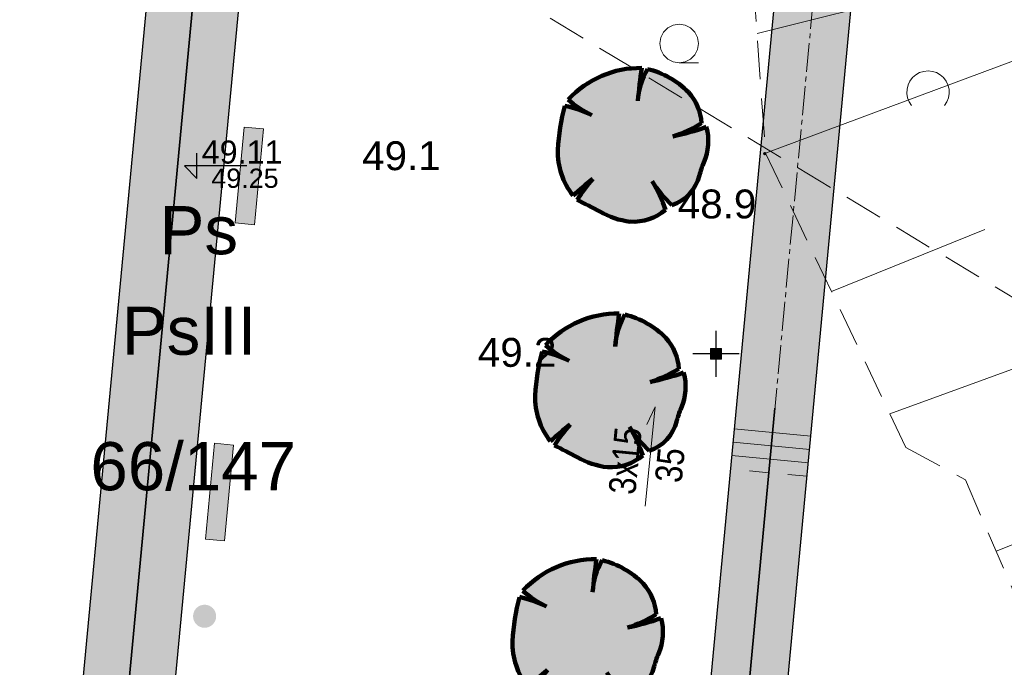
# Model space of a CAD drawing. Header units: metres. Extents: x 0 to 5465380, y 0 to 5925815.
# Tile 33 of 141: x 5463919 to 5463945, y 5925466 to 5925483. Entities that reach past the tile are written whole.
import ezdxf
from ezdxf.enums import TextEntityAlignment as Align

# ---------------------------------------------------------------- set-up
doc = ezdxf.new("R2010")
doc.units = ezdxf.units.M
for name, pattern in [('1_1MM', [1, 0.5, -0.5]), ('ACAD_ISO10W100', [18.5, 12, -3, 0.5, -3]), ('CENTER2', [1.125, 0.75, -0.125, 0.125, -0.125]), ('PRZER1-1', [2, 1, -1]), ('PRZER2-1', [3, 2, -1]), ('PRZER3-1', [4, 3, -1])]:
    doc.linetypes.add(name, pattern=pattern)
for name, color, linetype, lineweight in [('#DEMCAD_OPR.OŚW.ZEW_1_Nr_Pióra__3', 30, 'Continuous', 18), ('#DEMCAD_OPR.OŚW.ZEW_1_Nr_Pióra__5', 161, 'Continuous', 25), ('#DEMCAD_OPR.OŚW.ZEW_1_Nr_Pióra__6', 5, 'Continuous', 35), ('$DR - obrzeże 8x30', 34, 'Continuous', 30), ('$DR - osie ścieżek', 7, 'CENTER2', 15), ('$DR - schody', 7, 'Continuous', 13), ('$DR - wyp. chodnik', 44, 'Continuous', 5), ('$DR - zał. arch.', 7, 'Continuous', 13), ('$DR - zał. mapa', 250, 'Continuous', 0), ('0_Nr_Pióra__101', 252, 'Continuous', 15), ('0_Nr_Pióra__205', 150, 'Continuous', 200), ('____rosliny_Nr_Pióra__161', 62, 'Continuous', 0), ('____rosliny_Nr_Pióra__165', 62, 'Continuous', 200), ('___ławki_Nr_Pióra__141', 7, 'Continuous', 0), ('___ławki_Nr_Pióra__246', 34, 'Continuous', 211)]:
    doc.layers.add(name, color=color, linetype=linetype, lineweight=lineweight)
for name, color, linetype in [('$DR - wymiary', 7, 'Continuous'), ('____rosliny', 7, 'Continuous'), ('AecObjExplode_rys 1_Vport_D5A', 7, 'Continuous'), ('AecObjExplode_rys 3_Vport_DDD', 7, 'Continuous'), ('AecObjExplode_rys 4_Vport_E22', 7, 'Continuous'), ('C-DROGI-SYTUACJA', 7, 'Continuous'), ('C-DROGI-SYTUACJA-ETYKIETY', 7, 'Continuous')]:
    doc.layers.add(name, color=color, linetype=linetype)
for name, color, linetype, lineweight, true_color in [('CC_Punkt wysokościowy', 7, 'Continuous', 18, 0x0a0909), ('CC_Skarpa', 7, 'PRZER2-1', 18, 0x0a0909), ('EGBD03_O', 7, 'Continuous', 18, 0x008000), ('EGBK02_O', 7, 'PRZER3-1', 18, 0x008000), ('EGBU01_O', 7, 'PRZER1-1', 18, 0x008000), ('GSSLZD', 7, 'Continuous', 18, 0x0a0909)]:
    doc.layers.add(name, color=color, linetype=linetype, lineweight=lineweight, true_color=true_color)
doc.styles.add('Arial', font='arial.ttf')
doc.styles.add('ARIAL 2', font='ARIALN.TTF')
doc.styles.add('GEO-INFO', font='arial.ttf')
doc.styles.get("Standard").update_dxf_attribs({"font": 'arial.ttf'})
doc.dimstyles.new('LINIOWY', dxfattribs={"dimtxt": 0.7, "dimasz": 0.3, "dimexe": 0.3, "dimexo": 0, "dimgap": 0.2, "dimtad": 1, "dimzin": 9, "dimdsep": 46, "dimtxsty": 'ARIAL 2', "dimblk": 'OBLIQUE', "dimcen": 0, "dimdle": 0.2, "dimclrd": 7, "dimclre": 7, "dimclrt": 1, "dimadec": 0, "dimazin": 0, "dimtfac": 1, "dimtofl": 0, "dimtmove": 1, "dimatfit": 3, "dimldrblk": 'OBLIQUE', "dimfxl": 0.3, "dimfxlon": 1, "dimtolj": 1, "dimtzin": 1, "dimarcsym": 0})
pattern_1 = [(0, (5464021.3307, 5925651.47357), (0, 0.5), [0.375, -0.125]), (0, (5464021.7057, 5925651.59857), (0, 0.5), [0.375, -0.125]), (0, (5464021.5807, 5925651.72357), (0, 0.5), [0.375, -0.125]), (0, (5464021.4557, 5925651.84857), (0, 0.5), [0.375, -0.125]), (90, (5464021.5807, 5925651.47357), (-0.5, 0), [0.375, -0.125]), (90, (5464021.4557, 5925651.59857), (-0.5, 0), [0.375, -0.125]), (90, (5464021.3307, 5925651.72357), (-0.5, 0), [0.375, -0.125]), (90, (5464021.7057, 5925651.84857), (-0.5, 0), [0.375, -0.125])]

# ---------------------------------------------------------------- blocks, each defined once
blk = doc.blocks.new('GSSLZD2')
at = {"color": 0}
blk.add_lwpolyline([(-0.34375, 0.429344), (-0.249556, 0.490124), (-0.144995, 0.530543), (-0.034411, 0.548922), (0.077603, 0.544498), (0.186394, 0.517453), (0.28744, 0.468911), (0.376546, 0.40089), (0.450009, 0.316215), (0.504777, 0.218403), (0.538576, 0.111518), (0.55, 0), (0.538576, -0.111518), (0.504777, -0.218403), (0.450009, -0.316215), (0.376546, -0.40089), (0.28744, -0.468911), (0.186394, -0.517453), (0.077603, -0.544498), (-0.034411, -0.548922), (-0.144995, -0.530543), (-0.249556, -0.490124), (-0.34375, -0.429344)], dxfattribs=at)
blk = doc.blocks.new('GSSLZD1')
at = {"color": 0}
blk.add_lwpolyline([(0.5, 0), (0.475528, -0.154508), (0.404508, -0.293893), (0.293893, -0.404508), (0.154508, -0.475528), (0, -0.5), (-0.154508, -0.475528), (-0.293893, -0.404508), (-0.404508, -0.293893), (-0.475528, -0.154508), (-0.5, 0), (-0.475528, 0.154508), (-0.404508, 0.293893), (-0.293893, 0.404508), (-0.154508, 0.475528), (0, 0.5), (0.154508, 0.475528), (0.293893, 0.404508), (0.404508, 0.293893), (0.475528, 0.154508)], close=True, dxfattribs=at)
blk.add_lwpolyline([(-0.5, 0), (-0.5, -0.5)], dxfattribs=at)
blk = doc.blocks.new('GK.6640.1913.2022 szara')
at = {"layer": 'CC_Punkt wysokościowy'}
blk.add_hatch(color=252, dxfattribs=at).paths.add_polyline_path([(5463938.686, 5925479.635, 1), (5463938.596, 5925479.635, 1)])
at = {"layer": 'CC_Skarpa', "color": 252, "ltscale": 0.5}
blk.add_lwpolyline([(5463907.938, 5925496.77), (5463926.179, 5925491.595), (5463938.239, 5925485.557), (5463938.661, 5925479.647), (5463942.305, 5925472.001), (5463943.849, 5925471.167), (5463948.561, 5925460.209), (5463947.979, 5925456.414), (5463945.612, 5925454.149), (5463942.423, 5925450.521), (5463940.567, 5925447.801), (5463939.178, 5925445.431), (5463936.002, 5925443.274), (5463931.689, 5925440.267)], dxfattribs=at)
at = {"layer": 'CC_Skarpa', "color": 252, "linetype": 'Continuous'}
for points in [[(5463942.604, 5925483.802), (5463938.439, 5925482.758)], [(5463938.661, 5925479.647), (5463947.1, 5925482.79)], [(5463940.371, 5925476.059), (5463944.354, 5925477.662)], [(5463941.886, 5925472.881), (5463949.534, 5925475.668)], [(5463944.644, 5925469.317), (5463947.811, 5925470.57)]]:
    blk.add_lwpolyline(points, dxfattribs=at)
at = {"layer": 'GSSLZD', "color": 252, "linetype": 'PRZER2-1', "ltscale": 0.5}
blk.add_lwpolyline([(5463954.93, 5925484.06), (5463949.334, 5925473.336), (5463912.765, 5925495.401), (5463917.276, 5925505.767), (5463937.87, 5925497.24), (5463954.93, 5925484.06)], dxfattribs=at)
at = {"layer": 'GSSLZD', "color": 252, "linetype": 'Continuous', "lineweight": 18, "rotation": 90}
for name, p in [('GSSLZD1', (5463936.42, 5925482.495, 10.06)), ('GSSLZD2', (5463942.879, 5925481.234, 10.06))]:
    blk.add_blockref(name, p, dxfattribs=at)
at = {"layer": 'CC_Punkt wysokościowy', "color": 252, "lineweight": 0, "style": 'Arial'}
for s, p in [('49.1', (5463928.188, 5925479.207)), ('48.9', (5463936.382, 5925477.954)), ('49.2', (5463931.192, 5925474.1))]:
    blk.add_text(s, height=0.75, dxfattribs=at).set_placement(p)
at = {"layer": 'EGBD03_O', "color": 7, "linetype": 'Continuous', "lineweight": 0, "style": 'GEO-INFO'}
blk.add_text('66/147', height=1.25, dxfattribs=at).set_placement((5463923.802, 5925471.544, 10.8), align=Align.MIDDLE)
at = {"layer": 'EGBK02_O', "color": 7, "linetype": 'Continuous', "lineweight": 0, "style": 'GEO-INFO'}
blk.add_text('PsIII', height=1.25, dxfattribs=at).set_placement((5463923.695, 5925475.029, 10.8), align=Align.MIDDLE)
at = {"layer": 'EGBU01_O', "color": 7, "linetype": 'Continuous', "lineweight": 0, "style": 'GEO-INFO'}
blk.add_text('Ps', height=1.25, dxfattribs=at).set_placement((5463923.947, 5925477.639, 10.8), align=Align.MIDDLE)
blk = doc.blocks.new('Symbol drzewa rzut 1 12', base_point=(5464021.331, 5925651.474))
at = {"layer": '____rosliny_Nr_Pióra__161', "linetype": 'Continuous'}
blk.add_hatch(color=256, dxfattribs=at).paths.add_polyline_path([(5464020.428, 5925649.763, 0.102387), (5464021.207, 5925649.479, 0.189926), (5464022.131, 5925649.758, 0.058172), (5464021.806, 5925650.513, 0.060987), (5464022.3, 5925649.878, 0.261493), (5464023.036, 5925650.633, -0.023868), (5464023.157, 5925650.963, 0.176093), (5464023.249, 5925651.883, -0.033475), (5464022.37, 5925651.663, 0.059133), (5464023.13, 5925651.989, 0.165491), (5464022.81, 5925652.801, 0.138163), (5464021.766, 5925653.43, 0.117282), (5464021.493, 5925652.611, -0.017941), (5464021.617, 5925653.461, 0.21157), (5464019.685, 5925652.696, 0.07472), (5464020.285, 5925652.27, 0.066738), (5464019.59, 5925652.534, 0.048896), (5464019.379, 5925651.397, 0.176271), (5464019.743, 5925650.195, -0.009616), (5464020.267, 5925650.619, 0.030984), (5464019.843, 5925650.083, -0.00375)], flags=0)
at = {"layer": '____rosliny_Nr_Pióra__165', "linetype": 'Continuous'}
for centre, radius, start, end in [((5464021.514, 5925650.898), 2.565, 87.7038, 135.4874), ((5464033.401, 5925651.31), 11.978, 169.6537, 173.7651), ((5464023.352, 5925652.446), 1.866, 148.201, 174.9578), ((5464021.171, 5925651.262), 2.248, 43.1971, 74.6625), ((5464021.403, 5925654.481), 2.478, 226.083, 243.1759), ((5464021.777, 5925651.924), 1.355, 2.7308, 40.3178), ((5464025.286, 5925650.887), 5.929, 163.8748, 175.0721), ((5464018.952, 5925649.81), 2.798, 61.5472, 76.8198), ((5464021.377, 5925655.028), 3.509, 286.4462, 299.9827), ((5464021.167, 5925658.332), 6.776, 280.2246, 287.8936), ((5464021.938, 5925651.55), 1.353, 334.319, 14.2669), ((5464021.213, 5925651.296), 1.837, 176.8614, 216.849), ((5464026.549, 5925649.526), 3.684, 157.0402, 162.5092), ((5464031.043, 5925636.781), 17.539, 127.9083, 130.1121), ((5464024.373, 5925646.933), 5.518, 138.0797, 145.1786), ((5464024.647, 5925652.213), 3.311, 210.8951, 224.8549), ((5464018.734, 5925648.74), 3.546, 16.6807, 29.9976), ((5464021.995, 5925650.912), 1.078, 286.4227, 345.04), ((5463998.76, 5925610.961), 44.442, 60.8198, 61.6791), ((5464021.503, 5925651.503), 2.046, 238.2841, 261.668), ((5464021.315, 5925650.792), 1.317, 265.2902, 308.3056)]:
    blk.add_arc(centre, radius, start, end, dxfattribs=at)
blk = doc.blocks.new('świetlica_bezrzecze_PB_PZT oczyszczony')
at = {"layer": '#DEMCAD_OPR.OŚW.ZEW_1_Nr_Pióra__3', "linetype": 'Continuous'}
blk.add_hatch(color=256, dxfattribs=at).paths.add_polyline_path([(5463937.446, 5925474.438, 1), (5463937.301, 5925474.438, 1)], flags=0)
at = {"layer": '#DEMCAD_OPR.OŚW.ZEW_1_Nr_Pióra__6', "linetype": 'Continuous'}
blk.add_hatch(color=256, dxfattribs=at).paths.add_polyline_path([(5463937.513, 5925474.578), (5463937.233, 5925474.578), (5463937.233, 5925474.298), (5463937.513, 5925474.298)], flags=0)
at = {"layer": '0_Nr_Pióra__101', "linetype": 'Continuous'}
h = blk.add_hatch(dxfattribs=at)
h.set_pattern_fill('BRICK_FLOOR___LAID_FLAT', color=256, style=0, pattern_type=2)
h.set_pattern_definition(pattern_1)
h.paths.add_polyline_path([(5463939.715, 5925470.67, 0.000966), (5463939.736, 5925470.629)], flags=0)
h = blk.add_hatch(dxfattribs=at)
h.set_pattern_fill('BRICK_FLOOR___LAID_FLAT', color=256, style=0, pattern_type=2)
h.set_pattern_definition(pattern_1)
h.paths.add_polyline_path([(5463939.942, 5925470.252), (5463939.736, 5925470.629, 0.009011)], flags=0)
at = {"layer": '0_Nr_Pióra__205', "linetype": 'Continuous'}
blk.add_hatch(color=256, dxfattribs=at).paths.add_polyline_path([(5463923.798, 5925467.623, 1), (5463924.398, 5925467.623, 1)], flags=0)
at = {"layer": '___ławki_Nr_Pióra__246', "linetype": 'Continuous'}
for points in [[(5463925.623, 5925480.278), (5463925.125, 5925480.325), (5463924.891, 5925477.836), (5463925.389, 5925477.789)], [(5463924.851, 5925472.067), (5463924.353, 5925472.114), (5463924.119, 5925469.625), (5463924.617, 5925469.578)]]:
    blk.add_hatch(color=256, dxfattribs=at).paths.add_polyline_path(points, flags=0)
at = {"layer": '#DEMCAD_OPR.OŚW.ZEW_1_Nr_Pióra__3', "linetype": 'Continuous', "flags": 128}
blk.add_lwpolyline([(5463937.233, 5925474.578), (5463937.513, 5925474.578), (5463937.513, 5925474.298), (5463937.233, 5925474.298)], close=True, dxfattribs=at)
at = {"layer": '#DEMCAD_OPR.OŚW.ZEW_1_Nr_Pióra__5', "linetype": 'Continuous', "flags": 128}
for points in [[(5463937.373, 5925475.038), (5463937.373, 5925473.838)], [(5463937.973, 5925474.438), (5463936.773, 5925474.438)]]:
    blk.add_lwpolyline(points, dxfattribs=at)
at = {"layer": '#DEMCAD_OPR.OŚW.ZEW_1_Nr_Pióra__6', "linetype": 'Continuous'}
blk.add_circle((5463937.373, 5925474.438), 0.0725, dxfattribs=at)
at = {"layer": '___ławki_Nr_Pióra__141', "linetype": 'Continuous', "flags": 128}
for points in [[(5463925.623, 5925480.278), (5463925.125, 5925480.325), (5463924.891, 5925477.836), (5463925.389, 5925477.789)], [(5463924.851, 5925472.067), (5463924.353, 5925472.114), (5463924.119, 5925469.625), (5463924.617, 5925469.578)]]:
    blk.add_lwpolyline(points, close=True, dxfattribs=at)
at = {"layer": '____rosliny', "linetype": 'Continuous', "rotation": 1.544128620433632}
for p in [(5463935.216, 5925479.867), (5463934.628, 5925473.489), (5463934.04, 5925467.11)]:
    blk.add_blockref('Symbol drzewa rzut 1 12', p, dxfattribs=at)
blk = doc.blocks.new('*D131')
at = {"layer": '$DR - wymiary', "color": 7, "lineweight": -2, "transparency": 16777216}
blk.add_line((5463959.894, 5925488.241), (5463954.256, 5925488.241), dxfattribs=at)
at = {"layer": 'Defpoints', "color": 0, "transparency": 16777216}
for p in [(5463958.621, 5925488.241), (5463959.894, 5925488.241), (0, 0)]:
    blk.add_point(p, dxfattribs=at)
at = {"layer": '$DR - wymiary', "color": 1, "transparency": 16777216, "insert": (5463956.339, 5925488.798), "char_height": 0.7, "attachment_point": 5, "style": 'ARIAL 2'}
blk.add_mtext('\\A1;5925488.24', dxfattribs=at)
blk = doc.blocks.new('_OBLIQUE')
at = {"color": 0, "linetype": 'ByBlock'}
blk.add_line((-0.5, -0.5), (0.5, 0.5), dxfattribs=at)
blk = doc.blocks.new('*D132')
at = {"layer": '$DR - wymiary', "color": 7, "lineweight": -2, "transparency": 16777216}
blk.add_line((5463959.894, 5925488.241), (5463959.894, 5925483.017), dxfattribs=at)
at = {"layer": 'Defpoints', "color": 0, "transparency": 16777216}
for p in [(5463959.894, 5925488.241), (5463959.894, 5925487.385), (0, 0)]:
    blk.add_point(p, dxfattribs=at)
at = {"layer": '$DR - wymiary', "color": 1, "transparency": 16777216, "insert": (5463959.337, 5925485.101), "char_height": 0.7, "attachment_point": 5, "rotation": 90, "style": 'ARIAL 2'}
blk.add_mtext('\\A1;5463959.89', dxfattribs=at)
blk = doc.blocks.new('*D133')
at = {"layer": '$DR - wymiary', "color": 7, "lineweight": -2, "transparency": 16777216}
for p, q in [((5463958.17, 5925515.873), (5463958.986, 5925515.873)), ((5463958.986, 5925515.873), (5463959.586, 5925514.871)), ((5463959.586, 5925514.871), (5463964.552, 5925514.871))]:
    blk.add_line(p, q, dxfattribs=at)
at = {"layer": 'Defpoints', "color": 0, "transparency": 16777216}
for p in [(5463958.17, 5925515.873), (5463960.186, 5925514.871), (0, 0)]:
    blk.add_point(p, dxfattribs=at)
at = {"layer": '$DR - wymiary', "color": 1, "transparency": 16777216, "insert": (5463962.469, 5925515.428), "char_height": 0.7, "attachment_point": 5, "style": 'ARIAL 2'}
blk.add_mtext('\\A1;5925515.87', dxfattribs=at)
blk = doc.blocks.new('*D134')
at = {"layer": '$DR - wymiary', "color": 7, "lineweight": -2, "transparency": 16777216}
for p, q in [((5463958.17, 5925515.873), (5463958.17, 5925515.181)), ((5463958.17, 5925515.181), (5463956.957, 5925514.581)), ((5463956.957, 5925514.581), (5463956.957, 5925509.614))]:
    blk.add_line(p, q, dxfattribs=at)
at = {"layer": 'Defpoints', "color": 0, "transparency": 16777216}
for p in [(5463958.17, 5925515.873), (5463956.957, 5925513.981), (0, 0)]:
    blk.add_point(p, dxfattribs=at)
at = {"layer": '$DR - wymiary', "color": 1, "transparency": 16777216, "insert": (5463956.399, 5925511.698), "char_height": 0.7, "attachment_point": 5, "rotation": 90, "style": 'ARIAL 2'}
blk.add_mtext('\\A1;5463958.17', dxfattribs=at)
blk = doc.blocks.new('*D135')
at = {"layer": '$DR - wymiary', "color": 7, "lineweight": -2, "transparency": 16777216}
for p, q in [((5463954.935, 5925543.267), (5463950.079, 5925543.267)), ((5463955.535, 5925542.11), (5463954.935, 5925543.267)), ((5463956.528, 5925542.11), (5463955.535, 5925542.11))]:
    blk.add_line(p, q, dxfattribs=at)
at = {"layer": 'Defpoints', "color": 0, "transparency": 16777216}
for p in [(5463954.335, 5925543.267), (5463956.528, 5925542.11), (0, 0)]:
    blk.add_point(p, dxfattribs=at)
at = {"layer": '$DR - wymiary', "color": 1, "transparency": 16777216, "insert": (5463952.107, 5925543.825), "char_height": 0.7, "attachment_point": 5, "style": 'ARIAL 2'}
blk.add_mtext('\\A1;5925542.11', dxfattribs=at)
blk = doc.blocks.new('*D136')
at = {"layer": '$DR - wymiary', "color": 7, "lineweight": -2, "transparency": 16777216}
blk.add_line((5463956.528, 5925542.11), (5463956.528, 5925536.093), dxfattribs=at)
at = {"layer": 'Defpoints', "color": 0, "transparency": 16777216}
for p in [(5463956.528, 5925542.11), (5463956.528, 5925540.459), (0, 0)]:
    blk.add_point(p, dxfattribs=at)
at = {"layer": '$DR - wymiary', "color": 1, "transparency": 16777216, "insert": (5463955.971, 5925538.176), "char_height": 0.7, "attachment_point": 5, "rotation": 90, "style": 'ARIAL 2'}
blk.add_mtext('\\A1;5463956.53', dxfattribs=at)
blk = doc.blocks.new('*D137')
at = {"layer": '$DR - wymiary', "color": 7, "lineweight": -2, "transparency": 16777216}
blk.add_line((5463958.724, 5925585.382), (5463964.93, 5925585.382), dxfattribs=at)
at = {"layer": 'Defpoints', "color": 0, "transparency": 16777216}
for p in [(5463958.724, 5925585.382), (5463960.561, 5925585.382), (0, 0)]:
    blk.add_point(p, dxfattribs=at)
at = {"layer": '$DR - wymiary', "color": 1, "transparency": 16777216, "insert": (5463962.845, 5925585.94), "char_height": 0.7, "attachment_point": 5, "style": 'ARIAL 2'}
blk.add_mtext('\\A1;5925585.38', dxfattribs=at)
blk = doc.blocks.new('*D138')
at = {"layer": '$DR - wymiary', "color": 7, "lineweight": -2, "transparency": 16777216}
blk.add_line((5463958.724, 5925585.382), (5463958.724, 5925592.131), dxfattribs=at)
at = {"layer": 'Defpoints', "color": 0, "transparency": 16777216}
for p in [(5463958.724, 5925587.769), (5463958.724, 5925585.382), (0, 0)]:
    blk.add_point(p, dxfattribs=at)
at = {"layer": '$DR - wymiary', "color": 1, "transparency": 16777216, "insert": (5463958.166, 5925590.05), "char_height": 0.7, "attachment_point": 5, "rotation": 90, "style": 'ARIAL 2'}
blk.add_mtext('\\A1;5463958.72', dxfattribs=at)
blk = doc.blocks.new('*D139')
at = {"layer": '$DR - wymiary', "color": 7, "lineweight": -2, "transparency": 16777216}
blk.add_line((5463922.753, 5925589.968), (5463916.372, 5925589.968), dxfattribs=at)
at = {"layer": 'Defpoints', "color": 0, "transparency": 16777216}
for p in [(5463920.738, 5925589.968), (5463922.753, 5925589.968), (0, 0)]:
    blk.add_point(p, dxfattribs=at)
at = {"layer": '$DR - wymiary', "color": 1, "transparency": 16777216, "insert": (5463918.455, 5925590.526), "char_height": 0.7, "attachment_point": 5, "style": 'ARIAL 2'}
blk.add_mtext('\\A1;5925589.97', dxfattribs=at)
blk = doc.blocks.new('*D140')
at = {"layer": '$DR - wymiary', "color": 7, "lineweight": -2, "transparency": 16777216}
blk.add_line((5463922.753, 5925589.968), (5463922.753, 5925583.407), dxfattribs=at)
at = {"layer": 'Defpoints', "color": 0, "transparency": 16777216}
for p in [(5463922.753, 5925589.968), (5463922.753, 5925587.778), (0, 0)]:
    blk.add_point(p, dxfattribs=at)
at = {"layer": '$DR - wymiary', "color": 1, "transparency": 16777216, "insert": (5463922.195, 5925585.493), "char_height": 0.7, "attachment_point": 5, "rotation": 90, "style": 'ARIAL 2'}
blk.add_mtext('\\A1;5463922.75', dxfattribs=at)
blk = doc.blocks.new('kota')
at = {"color": 0, "linetype": 'ByBlock', "lineweight": -2}
for p, q in [((0, 0), (0, 1)), ((2, 0.5), (-0.5, 0.5)), ((-0.5, 0.5), (0, 0))]:
    blk.add_line(p, q, dxfattribs=at)
blk = doc.blocks.new('AecObjExplode_rys 1_Vport_D5A')
at = {"layer": 'C-DROGI-SYTUACJA', "color": 152, "linetype": 'ACAD_ISO10W100', "lineweight": 35, "ltscale": 4}
for p, q in [((5463930.971, 5925559.588), (5463919.325, 5925436.182)), ((5463945.831, 5925546.704), (5463936.923, 5925451.96))]:
    blk.add_line(p, q, dxfattribs=at)
at = {"layer": '$DR - wymiary', "color": 7, "linetype": 'Continuous', "lineweight": -3, "xscale": 0.6500000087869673, "yscale": 0.6500000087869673, "zscale": 0.6500000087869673}
blk.add_blockref('kota', (5463923.897, 5925478.994), dxfattribs=at)
at = {"layer": 'C-DROGI-SYTUACJA-ETYKIETY', "color": 1, "linetype": 'Continuous', "lineweight": -3, "insert": (5463924.022, 5925479.369), "char_height": 0.6, "attachment_point": 7}
blk.add_mtext('49.11', dxfattribs=at)
at = {"layer": 'C-DROGI-SYTUACJA-ETYKIETY', "color": 7, "linetype": 'Continuous', "lineweight": -3, "insert": (5463924.272, 5925478.994), "char_height": 0.5, "attachment_point": 4}
blk.add_mtext('{\\fArial|b0|i0|c238|p34;49.25}', dxfattribs=at)
blk = doc.blocks.new('AecObjExplode_rys 4_Vport_E22')
at = {"layer": 'C-DROGI-SYTUACJA', "color": 152, "linetype": 'ACAD_ISO10W100', "lineweight": 35, "ltscale": 4}
for p, q in [((5463930.971, 5925559.588), (5463919.325, 5925436.182)), ((5463945.831, 5925546.704), (5463936.923, 5925451.96))]:
    blk.add_line(p, q, dxfattribs=at)
at = {"layer": '$DR - wymiary', "color": 7, "linetype": 'Continuous', "lineweight": -3, "xscale": 0.6500000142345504, "yscale": 0.6500000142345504, "zscale": 0.6500000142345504}
blk.add_blockref('kota', (5463923.897, 5925478.994), dxfattribs=at)
at = {"layer": 'C-DROGI-SYTUACJA-ETYKIETY', "color": 1, "linetype": 'Continuous', "lineweight": -3, "insert": (5463924.022, 5925479.369), "char_height": 0.6, "attachment_point": 7}
blk.add_mtext('49.11', dxfattribs=at)
at = {"layer": 'C-DROGI-SYTUACJA-ETYKIETY', "color": 7, "linetype": 'Continuous', "lineweight": -3, "insert": (5463924.272, 5925478.994), "char_height": 0.5, "attachment_point": 4}
blk.add_mtext('{\\fArial|b0|i0|c238|p34;49.25}', dxfattribs=at)
blk = doc.blocks.new('AecObjExplode_rys 3_Vport_DDD')
at = {"layer": 'C-DROGI-SYTUACJA', "color": 152, "linetype": 'ACAD_ISO10W100', "lineweight": 35, "ltscale": 4}
for p, q in [((5463930.971, 5925559.588), (5463919.325, 5925436.182)), ((5463945.831, 5925546.704), (5463936.923, 5925451.96))]:
    blk.add_line(p, q, dxfattribs=at)
at = {"layer": '$DR - wymiary', "color": 7, "linetype": 'Continuous', "lineweight": -3, "xscale": 0.6500000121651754, "yscale": 0.6500000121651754, "zscale": 0.6500000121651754}
blk.add_blockref('kota', (5463923.897, 5925478.994), dxfattribs=at)
at = {"layer": 'C-DROGI-SYTUACJA-ETYKIETY', "color": 1, "linetype": 'Continuous', "lineweight": -3, "insert": (5463924.022, 5925479.369), "char_height": 0.6, "attachment_point": 7}
blk.add_mtext('49.11', dxfattribs=at)
at = {"layer": 'C-DROGI-SYTUACJA-ETYKIETY', "color": 7, "linetype": 'Continuous', "lineweight": -3, "insert": (5463924.272, 5925478.994), "char_height": 0.5, "attachment_point": 4}
blk.add_mtext('{\\fArial|b0|i0|c238|p34;49.25}', dxfattribs=at)

msp = doc.modelspace()

# ---------------------------------------------------------------- hatches: boundary and pattern name
at = {"layer": '$DR - wyp. chodnik'}
h = msp.add_hatch(dxfattribs=at)
h.set_pattern_fill('AR-SAND', color=256, scale=0.01)
h.set_pattern_definition([(37.5, (500, 0), (-0.01600031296, 0.48941323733), [0, -0.38608, 0, -0.4318, 0, -0.41275]), (7.5, (500, 0), (0.44952328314, 0.71682510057), [0, -0.20828, 0, -0.34798, 0, -0.13335]), (327.5, (499.6876, 0), (0.790992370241, 0.001437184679), [0, -0.127, 0, -0.4572, 0, -0.5969]), (317.5, (499.6876, 0), (0.76355645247, 0.22292932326), [0, -0.0635, 0, -0.29972, 0, -0.3429])])
h.paths.add_polyline_path([(5463921.147, 5925442.718), (5463937.867, 5925451.322), (5463940.954, 5925484.149), (5463938.963, 5925484.337), (5463935.979, 5925452.599), (5463921.371, 5925445.082), (5463925.786, 5925491.872), (5463923.396, 5925492.097), (5463918.064, 5925435.59), (5463920.599, 5925436.903)])

# ---------------------------------------------------------------- linework, layer by layer
at = {"layer": '$DR - obrzeże 8x30', "flags": 128}
msp.add_lwpolyline([(5463920.599, 5925436.903), (5463921.147, 5925442.718), (5463937.867, 5925451.322), (5463945.889, 5925536.637, 1.642027), (5463958.177, 5925553.955), (5463958.811, 5925573.433, 1.284126), (5463952.971, 5925595.856), (5463945.622, 5925613.63)], format="xyb", dxfattribs=at)
msp.add_lwpolyline([(5463897.756, 5925442.583), (5463874.334, 5925499.844), (5463896.992, 5925505.391), (5463904.595, 5925511.889), (5463910.657, 5925504.009), (5463924.399, 5925502.717), (5463918.064, 5925435.59)], dxfattribs=at)
msp.add_lwpolyline([(5463921.371, 5925445.082), (5463926.788, 5925502.493), (5463940.548, 5925501.199), (5463935.979, 5925452.599)], close=True, dxfattribs=at)
at = {"layer": '$DR - osie ścieżek', "flags": 128}
msp.add_lwpolyline([(5463928.152, 5925581.488), (5463945.831, 5925546.704), (5463936.923, 5925451.96), (5463919.992, 5925443.248)], dxfattribs=at)
msp.add_lwpolyline([(5463919.325, 5925436.182), (5463930.971, 5925559.588, 0.565703), (5463914.413, 5925571.794)], format="xyb", dxfattribs=at)
at = {"layer": '$DR - schody', "flags": 128}
for points in [[(5463935.539, 5925470.48), (5463935.792, 5925473.058), (5463935.582, 5925472.603)], [(5463939.84, 5925472.302), (5463937.849, 5925472.49)], [(5463939.807, 5925471.954), (5463937.816, 5925472.142)], [(5463939.774, 5925471.605), (5463937.783, 5925471.793)]]:
    msp.add_lwpolyline(points, dxfattribs=at)
at = {"layer": '$DR - schody', "linetype": '1_1MM', "flags": 128}
msp.add_lwpolyline([(5463939.739, 5925471.257), (5463937.751, 5925471.445)], dxfattribs=at)

# ---------------------------------------------------------------- block references
at = {"layer": '$DR - zał. arch.'}
msp.add_blockref('świetlica_bezrzecze_PB_PZT oczyszczony', (0, 0), dxfattribs=at)
at = {"layer": '$DR - zał. mapa'}
msp.add_blockref('GK.6640.1913.2022 szara', (0, 0), dxfattribs=at)
at = {"layer": 'AecObjExplode_rys 1_Vport_D5A'}
msp.add_blockref('AecObjExplode_rys 1_Vport_D5A', (0, 0), dxfattribs=at)
at = {"layer": 'AecObjExplode_rys 3_Vport_DDD'}
msp.add_blockref('AecObjExplode_rys 3_Vport_DDD', (0, 0), dxfattribs=at)
at = {"layer": 'AecObjExplode_rys 4_Vport_E22'}
msp.add_blockref('AecObjExplode_rys 4_Vport_E22', (0, 0), dxfattribs=at)

# ---------------------------------------------------------------- texts
at = {"layer": '$DR - schody', "color": 1, "insert": (5463935.6, 5925471.604), "char_height": 0.7, "attachment_point": 5, "rotation": 84.4024, "style": 'ARIAL 2'}
msp.add_mtext('\\A1;3x15\\P35', dxfattribs=at)

# ---------------------------------------------------------------- dimensions: what is measured, and where the dimension line sits
at = {"layer": '$DR - wymiary'}
for feature_location, offset, dtype, picture, middle in [((5463958.723835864, 5925585.382389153), (0, 2.386563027), 1, '*D138', (5463958.166434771, 5925590.050091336)), ((5463922.752579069, 5925589.968201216), (-2.014375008, 0), 0, '*D139', (5463918.454916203, 5925590.525602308)), ((5463922.752579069, 5925589.968201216), (0, -2.189729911), 1, '*D140', (5463922.195177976, 5925585.492795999)), ((5463958.723835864, 5925585.382389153), (1.837338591, 0), 0, '*D137', (5463962.845417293, 5925585.939790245)), ((5463956.528263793, 5925542.110286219), (-2.192780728, 1.156967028), 0, '*D135', (5463952.107345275, 5925543.824654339)), ((5463956.528263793, 5925542.110286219), (0, -1.650806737), 1, '*D136', (5463955.970862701, 5925538.176191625)), ((5463958.170207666, 5925515.87264403), (2.015391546, -1.001881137), 0, '*D133', (5463962.46888707, 5925515.428163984)), ((5463958.170207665, 5925515.87264403), (-1.21356488, -1.891758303), 1, '*D134', (5463956.399241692, 5925511.69759787)), ((5463959.894026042, 5925488.240506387), (-1.27264381, 0), 0, '*D131', (5463956.338810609, 5925488.797907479)), ((5463959.894026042, 5925488.240506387), (0, -0.855455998), 1, '*D132', (5463959.336624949, 5925485.100807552))]:
    dim = msp.add_ordinate_dim(feature_location=feature_location, offset=offset, dtype=dtype, origin=(0, 0), dimstyle='LINIOWY', override={"dimfxlon": 0}, dxfattribs=at)
    dim.commit()
    dim.dimension.update_dxf_attribs({"geometry": picture, "text_midpoint": middle})

doc.saveas('drawing.dxf')
